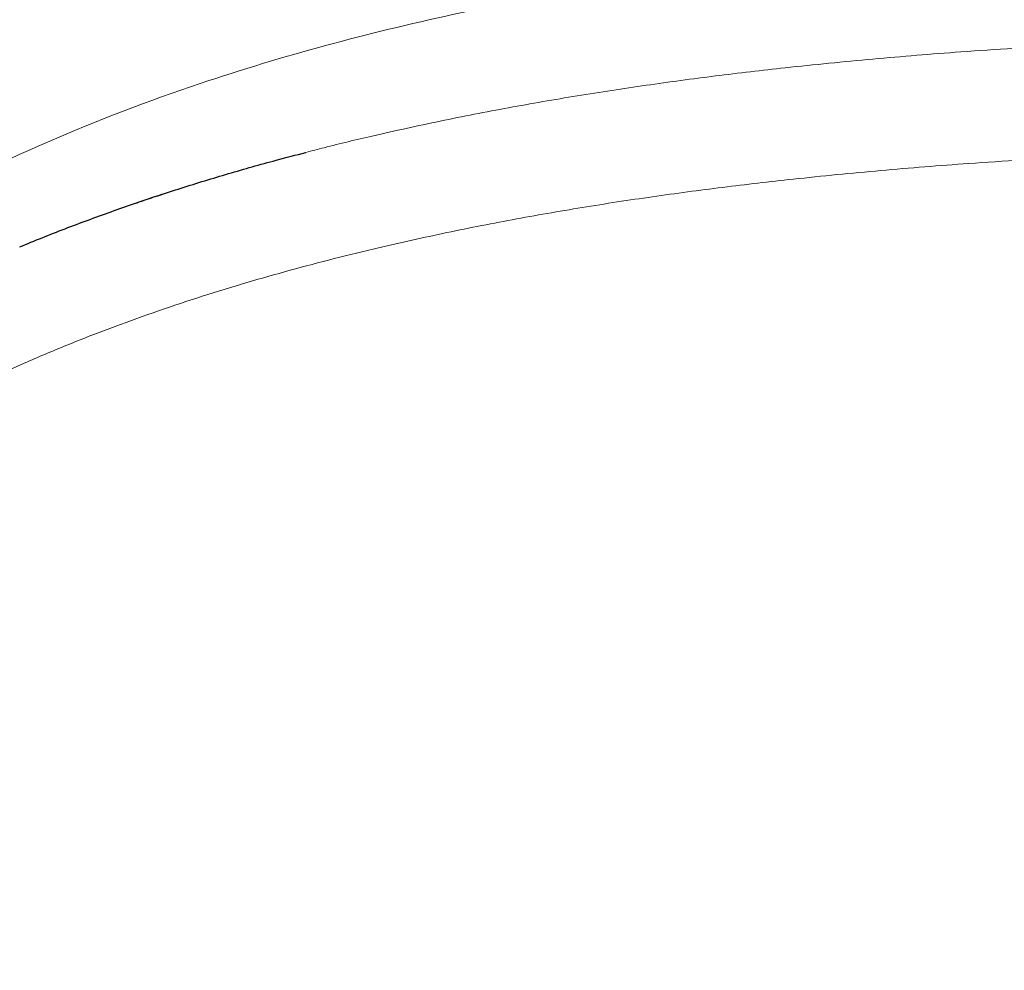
# Model space of a CAD drawing. Header units: millimetres. Extents: x 8 to 315, y 12 to 486.
# Tile 14 of 256: x 165.6 to 169.18, y 180.74 to 184.19. Entities that reach past the tile are written whole.
import ezdxf

# ---------------------------------------------------------------- set-up
doc = ezdxf.new("R2010")
doc.units = ezdxf.units.MM

msp = doc.modelspace()

# ---------------------------------------------------------------- linework, layer by layer
at = {"color": 252, "linetype": 'Continuous', "lineweight": 0}
for points, knots in [([(170.9569, 184.5363), (170.64, 184.5338), (170.0064, 184.5288), (169.0567, 184.4775), (168.1102, 184.3832), (167.172, 184.2261), (166.3672, 184.0105), (165.7007, 183.7569), (165.1667, 183.4947), (164.6638, 183.1764), (164.2043, 182.7976), (163.8036, 182.3568), (163.4748, 181.8603), (163.2249, 181.3183), (163.126, 180.9345), (163.0765, 180.7425)], [0, 0, 0, 0, 0.10003, 0.200056, 0.300173, 0.400239, 0.500131, 0.562636, 0.625145, 0.687668, 0.750125, 0.812616, 0.875055, 0.937489, 1, 1, 1, 1]), ([(166.6423, 183.7109), (166.6642, 183.7167), (166.7441, 183.7378), (166.9063, 183.7763), (167.1292, 183.8254), (167.3772, 183.8738), (167.6264, 183.917), (167.877, 183.9553), (168.1284, 183.9891), (168.4025, 184.0212), (168.6989, 184.0506), (168.9756, 184.0731), (169.2103, 184.0891), (169.4246, 184.1017), (169.661, 184.1132), (169.9196, 184.123), (170.1786, 184.1303), (170.4378, 184.1354), (170.6107, 184.137), (170.6972, 184.1378)], [0, 0, 0, 0, 0.016673, 0.060738, 0.122647, 0.184556, 0.24661, 0.308664, 0.370902, 0.43314, 0.511412, 0.589685, 0.636817, 0.683949, 0.74711, 0.810271, 0.873513, 0.936758, 1, 1, 1, 1]), ([(170.9569, 183.7315), (170.872, 183.7313), (170.6598, 183.7309), (170.3203, 183.7265), (169.9809, 183.718), (169.684, 183.707), (169.4506, 183.6959), (169.2383, 183.6837), (169.0043, 183.6681), (168.7278, 183.646), (168.4301, 183.6169), (168.1539, 183.5848), (167.8989, 183.5507), (167.6444, 183.5118), (167.3904, 183.4675), (167.1373, 183.4174), (166.9155, 183.3678), (166.7246, 183.3207), (166.5644, 183.278), (166.4048, 183.2322), (166.2459, 183.1828), (166.0878, 183.1298), (165.9306, 183.0729), (165.7746, 183.0119), (165.6201, 182.9467), (165.4677, 182.877), (165.3171, 182.8023), (165.1687, 182.7223), (165.0386, 182.6458), (164.9265, 182.5748), (164.8316, 182.5109), (164.7343, 182.4411), (164.6353, 182.365), (164.5463, 182.2911), (164.4654, 182.2193), (164.3924, 182.1502), (164.317, 182.0735), (164.2443, 181.994), (164.1742, 181.9114), (164.1072, 181.8259), (164.0434, 181.7373), (163.9833, 181.6462), (163.931, 181.5594), (163.8789, 181.4652), (163.8279, 181.3634), (163.7761, 181.2462), (163.7298, 181.1268), (163.693, 181.019), (163.6731, 180.9509), (163.6651, 180.9236)], [0, 0, 0, 0, 0.030311, 0.075829, 0.121347, 0.151731, 0.182115, 0.205005, 0.227895, 0.266165, 0.304435, 0.335215, 0.365995, 0.396862, 0.427729, 0.458669, 0.489608, 0.509459, 0.529311, 0.549209, 0.569106, 0.589082, 0.609058, 0.629098, 0.649137, 0.669129, 0.689121, 0.709276, 0.729431, 0.743059, 0.756689, 0.770316, 0.785817, 0.801316, 0.811695, 0.824518, 0.837341, 0.850283, 0.863224, 0.876348, 0.889473, 0.90273, 0.915988, 0.926374, 0.942055, 0.957737, 0.973562, 0.989388, 1, 1, 1, 1])]:
    msp.add_open_spline(points, degree=3, knots=knots, dxfattribs=at)
at = {"color": 7, "linetype": 'Continuous', "lineweight": 30}
for points, knots in [([(165.6041, 183.3678), (165.6311, 183.3791), (165.7131, 183.4134), (165.8518, 183.466), (166.02, 183.5261), (166.19, 183.5821), (166.3614, 183.6344), (166.5123, 183.6774), (166.6062, 183.7016), (166.6423, 183.7109)], [0, 0, 0, 0, 0.080268, 0.243047, 0.40637, 0.569694, 0.733729, 0.897765, 1, 1, 1, 1]), ([(166.0236, 183.5265), (166.0314, 183.5292), (166.05, 183.5356), (166.079, 183.5453), (166.1065, 183.5545), (166.1232, 183.5598), (166.1295, 183.5619)], [0, 0, 0, 0, 0.2204354, 0.5212287, 0.8181687, 1, 1, 1, 1])]:
    msp.add_open_spline(points, degree=3, knots=knots, dxfattribs=at)

doc.saveas('drawing.dxf')
